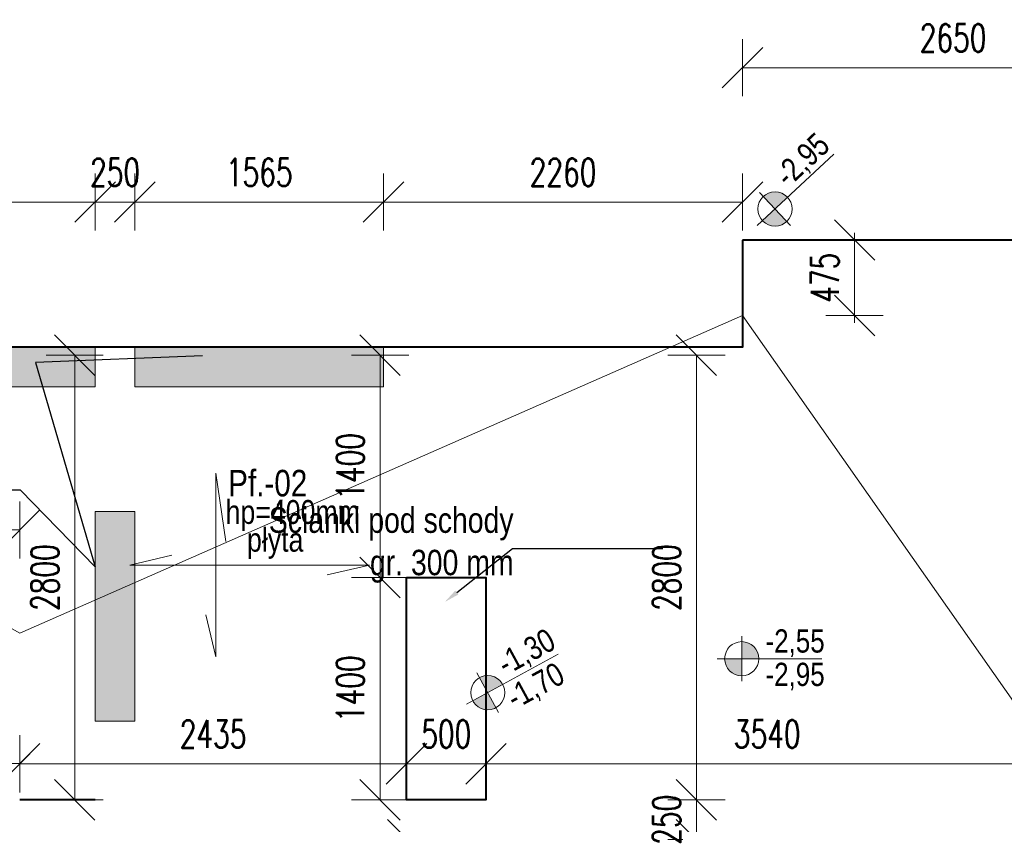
# Model space of a CAD drawing. Extents: x -274995 to 107519, y -337635 to 244261.
# Tile 10 of 49: x 46233 to 52430, y -47545 to -42478. Entities that reach past the tile are written whole.
import ezdxf
from ezdxf import colors
from ezdxf.entities.mleader import LeaderData, LeaderLine
from ezdxf.math import Vec2, Vec3

# ---------------------------------------------------------------- set-up
doc = ezdxf.new("R2010")
doc.units = 0
doc.header["$LTSCALE"] = 10
doc.header["$MEASUREMENT"] = 0
for name, color, linetype, lineweight in [('P-Linia1', 3, 'Continuous', 40), ('P-Opis', 1, 'Continuous', 18), ('P-Opis fundamenty', 193, 'Continuous', 9), ('P-Opis ściany', 6, 'Continuous', 9), ('P-Wymiar', 254, 'Continuous', 9)]:
    doc.layers.add(name, color=color, linetype=linetype, lineweight=lineweight)
doc.styles.add('_Fd Opis', font='arial.ttf', dxfattribs={"width": 0.8})
doc.styles.add('CDMSTYLE', font='arial.ttf', dxfattribs={"width": 0.8})
doc.styles.add('ROMANS', font='romans.shx', dxfattribs={"width": 0.7})
doc.dimstyles.new('A100', dxfattribs={"dimscale": 100, "dimtxt": 1.75, "dimasz": 0.1, "dimexe": 0, "dimexo": 0, "dimgap": 1, "dimtad": 1, "dimdec": 4, "dimrnd": 0.1, "dimdsep": 46, "dimtxsty": 'ROMANS', "dimblk": '[[[[[[[[', "dimcen": 2, "dimdle": 2, "dimse1": 1, "dimse2": 1, "dimclrd": 256, "dimclrt": 1, "dimadec": 0, "dimazin": 0, "dimtfac": 1, "dimtdec": 4, "dimtix": 1, "dimtmove": 2, "dimatfit": 3, "dimldrblk": '[[[[[[[[', "dimfxl": 1, "dimtvp": 0.6, "dimtolj": 1, "dimlwd": 9, "dimarcsym": 0})

# ---------------------------------------------------------------- blocks, each defined once
blk = doc.blocks.new('A$C798F0764')
at = {"layer": 'P-Opis'}
h = blk.add_hatch(color=1, dxfattribs=at)
h.dxf.hatch_style = 1
h.paths.add_polyline_path([(86.8, -43.2), (-30.1, -160, 0.414214), (203.7, -160)])
h.paths.add_polyline_path([(-30.1, 73.7), (86.8, -43.2), (203.7, 73.7, 0.414214)])
at = {"layer": 'P-Opis', "color": 1}
for p, q in [((-80.3, -210.3), (636.1, 506.1)), ((-67.7, 111.3), (241.3, -197.6))]:
    blk.add_line(p, q, dxfattribs=at)
blk.add_circle((86.8, -43.2), 165.3, dxfattribs=at)
blk = doc.blocks.new('daddad')
at = {"layer": 'P-Opis', "lineweight": 20}
for points in [[(-159, -799), (0, -1476), (0, 1476), (159, 377)], [(1791, -159), (2467, 0), (-1381, 0), (-705, 159)]]:
    blk.add_lwpolyline(points, dxfattribs=at)
blk = doc.blocks.new('[[[[[[[[')
at = {"layer": 'P-Wymiar'}
for p, q in [((-12.73, -12.73), (12.73, 12.73)), ((0, 18), (0, -18)), ((0, 0), (-4.63, 0))]:
    blk.add_line(p, q, dxfattribs=at)
blk = doc.blocks.new('*D539')
at = {"layer": 'Defpoints', "color": 0, "transparency": 16777216}
for p in [(50492.3, -47641.1), (50492.3, -47641.1), (50481.1, -48116.1)]:
    blk.add_point(p, dxfattribs=at)
at = {"layer": 'P-Wymiar', "lineweight": 9, "transparency": 16777216}
for p, q in [((50492.3, -47631.1), (50492.3, -47621.1)), ((50492.3, -48116.1), (50492.3, -47641.1)), ((50492.3, -48126.1), (50492.3, -48136.1))]:
    blk.add_line(p, q, dxfattribs=at)
at = {"layer": 'P-Wymiar', "lineweight": 9, "transparency": 16777216, "xscale": 10, "yscale": 10, "zscale": 10}
for p, rotation in [((50492.3, -47641.1), 270), ((50492.3, -48116.1), 90)]:
    blk.add_blockref('[[[[[[[[', p, dxfattribs=dict(at, rotation=rotation))
at = {"layer": 'P-Wymiar', "color": 1, "transparency": 16777216, "insert": (50304.8, -47878.6), "char_height": 175, "attachment_point": 5, "rotation": 90, "style": 'ROMANS'}
blk.add_mtext('\\A1;475', dxfattribs=at)
blk = doc.blocks.new('*D540')
at = {"layer": 'Defpoints', "color": 0, "transparency": 16777216}
for p in [(50492.3, -47391.1), (50492.3, -47391.1), (50492.3, -47641.1)]:
    blk.add_point(p, dxfattribs=at)
at = {"layer": 'P-Wymiar', "lineweight": 9, "transparency": 16777216}
for p, q in [((50492.3, -47381.1), (50492.3, -47371.1)), ((50492.3, -47641.1), (50492.3, -47391.1)), ((50492.3, -47651.1), (50492.3, -47661.1))]:
    blk.add_line(p, q, dxfattribs=at)
at = {"layer": 'P-Wymiar', "lineweight": 9, "transparency": 16777216, "xscale": 10, "yscale": 10, "zscale": 10}
for p, rotation in [((50492.3, -47391.1), 270), ((50492.3, -47641.1), 90)]:
    blk.add_blockref('[[[[[[[[', p, dxfattribs=dict(at, rotation=rotation))
at = {"layer": 'P-Wymiar', "color": 1, "transparency": 16777216, "insert": (50304.8, -47516.1), "char_height": 175, "attachment_point": 5, "rotation": 90, "style": 'ROMANS'}
blk.add_mtext('\\A1;250', dxfattribs=at)
blk = doc.blocks.new('*D541')
at = {"layer": 'Defpoints', "color": 0, "transparency": 16777216}
for p in [(50492.3, -44591.1), (50492.3, -44591.1), (50492.3, -47391.1)]:
    blk.add_point(p, dxfattribs=at)
at = {"layer": 'P-Wymiar', "lineweight": 9, "transparency": 16777216}
blk.add_line((50492.3, -47381.1), (50492.3, -44601.1), dxfattribs=at)
at = {"layer": 'P-Wymiar', "lineweight": 9, "transparency": 16777216, "xscale": 10, "yscale": 10, "zscale": 10}
for p, rotation in [((50492.3, -44591.1), 90), ((50492.3, -47391.1), 270)]:
    blk.add_blockref('[[[[[[[[', p, dxfattribs=dict(at, rotation=rotation))
at = {"layer": 'P-Wymiar', "color": 1, "transparency": 16777216, "insert": (50304.8, -45991.1), "char_height": 175, "attachment_point": 5, "rotation": 90, "style": 'ROMANS'}
blk.add_mtext('\\A1;2800', dxfattribs=at)
blk = doc.blocks.new('*D546')
at = {"layer": 'Defpoints', "color": 0, "transparency": 16777216}
for p in [(46707.8, -43626.6), (44752.7, -44341.1), (46707.8, -44341.1)]:
    blk.add_point(p, dxfattribs=at)
at = {"layer": 'P-Wymiar', "lineweight": 9, "transparency": 16777216}
blk.add_line((44762.7, -43626.6), (46697.8, -43626.6), dxfattribs=at)
at = {"layer": 'P-Wymiar', "lineweight": 9, "transparency": 16777216, "xscale": 10, "yscale": 10, "zscale": 10, "rotation": 180}
blk.add_blockref('[[[[[[[[', (44752.7, -43626.6), dxfattribs=at)
at = {"layer": 'P-Wymiar', "lineweight": 9, "transparency": 16777216, "xscale": 10, "yscale": 10, "zscale": 10}
blk.add_blockref('[[[[[[[[', (46707.8, -43626.6), dxfattribs=at)
at = {"layer": 'P-Wymiar', "color": 1, "transparency": 16777216, "insert": (45730.3, -43439.1), "char_height": 175, "attachment_point": 5, "style": 'ROMANS'}
blk.add_mtext('\\A1;1955', dxfattribs=at)
blk = doc.blocks.new('*D547')
at = {"layer": 'Defpoints', "color": 0, "transparency": 16777216}
for p in [(46957.8, -43626.6), (46707.8, -44341.1), (46957.8, -44341.1)]:
    blk.add_point(p, dxfattribs=at)
at = {"layer": 'P-Wymiar', "lineweight": 9, "transparency": 16777216}
for p, q in [((46697.8, -43626.6), (46687.8, -43626.6)), ((46707.8, -43626.6), (46957.8, -43626.6)), ((46967.8, -43626.6), (46977.8, -43626.6))]:
    blk.add_line(p, q, dxfattribs=at)
at = {"layer": 'P-Wymiar', "lineweight": 9, "transparency": 16777216, "xscale": 10, "yscale": 10, "zscale": 10}
blk.add_blockref('[[[[[[[[', (46707.8, -43626.6), dxfattribs=at)
at = {"layer": 'P-Wymiar', "lineweight": 9, "transparency": 16777216, "xscale": 10, "yscale": 10, "zscale": 10, "rotation": 180}
blk.add_blockref('[[[[[[[[', (46957.8, -43626.6), dxfattribs=at)
at = {"layer": 'P-Wymiar', "color": 1, "transparency": 16777216, "insert": (46832.8, -43439.1), "char_height": 175, "attachment_point": 5, "style": 'ROMANS'}
blk.add_mtext('\\A1;250', dxfattribs=at)
blk = doc.blocks.new('*D548')
at = {"layer": 'Defpoints', "color": 0, "transparency": 16777216}
for p in [(48522.7, -43626.6), (46957.8, -44341.1), (48522.7, -44341.1)]:
    blk.add_point(p, dxfattribs=at)
at = {"layer": 'P-Wymiar', "lineweight": 9, "transparency": 16777216}
blk.add_line((46967.8, -43626.6), (48512.7, -43626.6), dxfattribs=at)
at = {"layer": 'P-Wymiar', "lineweight": 9, "transparency": 16777216, "xscale": 10, "yscale": 10, "zscale": 10, "rotation": 180}
blk.add_blockref('[[[[[[[[', (46957.8, -43626.6), dxfattribs=at)
at = {"layer": 'P-Wymiar', "lineweight": 9, "transparency": 16777216, "xscale": 10, "yscale": 10, "zscale": 10}
blk.add_blockref('[[[[[[[[', (48522.7, -43626.6), dxfattribs=at)
at = {"layer": 'P-Wymiar', "color": 1, "transparency": 16777216, "insert": (47740.3, -43439.1), "char_height": 175, "attachment_point": 5, "style": 'ROMANS'}
blk.add_mtext('\\A1;1565', dxfattribs=at)
blk = doc.blocks.new('*D549')
at = {"layer": 'Defpoints', "color": 0, "transparency": 16777216}
for p in [(50782.7, -43626.6), (48522.7, -44341.1), (50782.7, -44341.1)]:
    blk.add_point(p, dxfattribs=at)
at = {"layer": 'P-Wymiar', "lineweight": 9, "transparency": 16777216}
blk.add_line((48532.7, -43626.6), (50772.7, -43626.6), dxfattribs=at)
at = {"layer": 'P-Wymiar', "lineweight": 9, "transparency": 16777216, "xscale": 10, "yscale": 10, "zscale": 10, "rotation": 180}
blk.add_blockref('[[[[[[[[', (48522.7, -43626.6), dxfattribs=at)
at = {"layer": 'P-Wymiar', "lineweight": 9, "transparency": 16777216, "xscale": 10, "yscale": 10, "zscale": 10}
blk.add_blockref('[[[[[[[[', (50782.7, -43626.6), dxfattribs=at)
at = {"layer": 'P-Wymiar', "color": 1, "transparency": 16777216, "insert": (49652.7, -43439.1), "char_height": 175, "attachment_point": 5, "style": 'ROMANS'}
blk.add_mtext('\\A1;2260', dxfattribs=at)
blk = doc.blocks.new('*D555')
at = {"layer": 'Defpoints', "color": 0, "transparency": 16777216}
for p in [(44927.7, -47150.3), (46232.8, -47150.3), (46232.8, -47162.8)]:
    blk.add_point(p, dxfattribs=at)
at = {"layer": 'P-Wymiar', "lineweight": 9, "transparency": 16777216}
blk.add_line((44937.7, -47162.8), (46222.8, -47162.8), dxfattribs=at)
at = {"layer": 'P-Wymiar', "lineweight": 9, "transparency": 16777216, "xscale": 10, "yscale": 10, "zscale": 10, "rotation": 180}
blk.add_blockref('[[[[[[[[', (44927.7, -47162.8), dxfattribs=at)
at = {"layer": 'P-Wymiar', "lineweight": 9, "transparency": 16777216, "xscale": 10, "yscale": 10, "zscale": 10}
blk.add_blockref('[[[[[[[[', (46232.8, -47162.8), dxfattribs=at)
at = {"layer": 'P-Wymiar', "color": 1, "transparency": 16777216, "insert": (45580.3, -46975.3), "char_height": 175, "attachment_point": 5, "style": 'ROMANS'}
blk.add_mtext('\\A1;1305', dxfattribs=at)
blk = doc.blocks.new('*D557')
at = {"layer": 'Defpoints', "color": 0, "transparency": 16777216}
for p in [(48401.1, -47641.1), (48401.1, -49241.2), (48675.9, -49241.2)]:
    blk.add_point(p, dxfattribs=at)
at = {"layer": 'P-Wymiar', "lineweight": 9, "transparency": 16777216}
blk.add_line((48675.9, -47651.1), (48675.9, -49231.2), dxfattribs=at)
at = {"layer": 'P-Wymiar', "lineweight": 9, "transparency": 16777216, "xscale": 10, "yscale": 10, "zscale": 10}
for p, rotation in [((48675.9, -47641.1), 90), ((48675.9, -49241.2), 270)]:
    blk.add_blockref('[[[[[[[[', p, dxfattribs=dict(at, rotation=rotation))
at = {"layer": 'P-Wymiar', "color": 1, "transparency": 16777216, "insert": (48488.4, -48441.2), "char_height": 175, "attachment_point": 5, "rotation": 90, "style": 'ROMANS'}
blk.add_mtext('\\A1;1600.1', dxfattribs=at)
blk = doc.blocks.new('*D559')
at = {"layer": 'Defpoints', "color": 0, "transparency": 16777216}
for p in [(48501.2, -45991.1), (48667.8, -45991.1), (48667.8, -47391.1)]:
    blk.add_point(p, dxfattribs=at)
at = {"layer": 'P-Wymiar', "lineweight": 9, "transparency": 16777216}
blk.add_line((48501.2, -47381.1), (48501.2, -46001.1), dxfattribs=at)
at = {"layer": 'P-Wymiar', "lineweight": 9, "transparency": 16777216, "xscale": 10, "yscale": 10, "zscale": 10}
for p, rotation in [((48501.2, -45991.1), 90), ((48501.2, -47391.1), 270)]:
    blk.add_blockref('[[[[[[[[', p, dxfattribs=dict(at, rotation=rotation))
at = {"layer": 'P-Wymiar', "color": 1, "transparency": 16777216, "insert": (48313.7, -46691.1), "char_height": 175, "attachment_point": 5, "rotation": 90, "style": 'ROMANS'}
blk.add_mtext('\\A1;1400', dxfattribs=at)
blk = doc.blocks.new('*D560')
at = {"layer": 'Defpoints', "color": 0, "transparency": 16777216}
for p in [(48501.2, -44591.1), (48501.2, -44591.1), (48667.8, -45991.1)]:
    blk.add_point(p, dxfattribs=at)
at = {"layer": 'P-Wymiar', "lineweight": 9, "transparency": 16777216}
blk.add_line((48501.2, -45981.1), (48501.2, -44601.1), dxfattribs=at)
at = {"layer": 'P-Wymiar', "lineweight": 9, "transparency": 16777216, "xscale": 10, "yscale": 10, "zscale": 10}
for p, rotation in [((48501.2, -44591.1), 90), ((48501.2, -45991.1), 270)]:
    blk.add_blockref('[[[[[[[[', p, dxfattribs=dict(at, rotation=rotation))
at = {"layer": 'P-Wymiar', "color": 1, "transparency": 16777216, "insert": (48313.7, -45291.1), "char_height": 175, "attachment_point": 5, "rotation": 90, "style": 'ROMANS'}
blk.add_mtext('\\A1;1400', dxfattribs=at)
blk = doc.blocks.new('*D569')
at = {"layer": 'Defpoints', "color": 0, "transparency": 16777216}
for p in [(46232.8, -47164.2), (48667.8, -47164.2), (48667.8, -47164.2)]:
    blk.add_point(p, dxfattribs=at)
at = {"layer": 'P-Wymiar', "lineweight": 9, "transparency": 16777216}
blk.add_line((46242.8, -47164.2), (48657.8, -47164.2), dxfattribs=at)
at = {"layer": 'P-Wymiar', "lineweight": 9, "transparency": 16777216, "xscale": 10, "yscale": 10, "zscale": 10, "rotation": 180}
blk.add_blockref('[[[[[[[[', (46232.8, -47164.2), dxfattribs=at)
at = {"layer": 'P-Wymiar', "lineweight": 9, "transparency": 16777216, "xscale": 10, "yscale": 10, "zscale": 10}
blk.add_blockref('[[[[[[[[', (48667.8, -47164.2), dxfattribs=at)
at = {"layer": 'P-Wymiar', "color": 1, "transparency": 16777216, "insert": (47450.3, -46976.7), "char_height": 175, "attachment_point": 5, "style": 'ROMANS'}
blk.add_mtext('\\A1;2435', dxfattribs=at)
blk = doc.blocks.new('*D570')
at = {"layer": 'Defpoints', "color": 0, "transparency": 16777216}
for p in [(48667.8, -47164.2), (49167.8, -47164.2), (49167.8, -47164.2)]:
    blk.add_point(p, dxfattribs=at)
at = {"layer": 'P-Wymiar', "lineweight": 9, "transparency": 16777216}
for p, q in [((48657.8, -47164.2), (48647.8, -47164.2)), ((48667.8, -47164.2), (49167.8, -47164.2)), ((49177.8, -47164.2), (49187.8, -47164.2))]:
    blk.add_line(p, q, dxfattribs=at)
at = {"layer": 'P-Wymiar', "lineweight": 9, "transparency": 16777216, "xscale": 10, "yscale": 10, "zscale": 10}
blk.add_blockref('[[[[[[[[', (48667.8, -47164.2), dxfattribs=at)
at = {"layer": 'P-Wymiar', "lineweight": 9, "transparency": 16777216, "xscale": 10, "yscale": 10, "zscale": 10, "rotation": 180}
blk.add_blockref('[[[[[[[[', (49167.8, -47164.2), dxfattribs=at)
at = {"layer": 'P-Wymiar', "color": 1, "transparency": 16777216, "insert": (48917.8, -46976.7), "char_height": 175, "attachment_point": 5, "style": 'ROMANS'}
blk.add_mtext('\\A1;500', dxfattribs=at)
blk = doc.blocks.new('*D571')
at = {"layer": 'Defpoints', "color": 0, "transparency": 16777216}
for p in [(49167.8, -47164.2), (52707.8, -47164.2), (52707.8, -47164.2)]:
    blk.add_point(p, dxfattribs=at)
at = {"layer": 'P-Wymiar', "lineweight": 9, "transparency": 16777216}
blk.add_line((49177.8, -47164.2), (52697.8, -47164.2), dxfattribs=at)
at = {"layer": 'P-Wymiar', "lineweight": 9, "transparency": 16777216, "xscale": 10, "yscale": 10, "zscale": 10, "rotation": 180}
blk.add_blockref('[[[[[[[[', (49167.8, -47164.2), dxfattribs=at)
at = {"layer": 'P-Wymiar', "lineweight": 9, "transparency": 16777216, "xscale": 10, "yscale": 10, "zscale": 10}
blk.add_blockref('[[[[[[[[', (52707.8, -47164.2), dxfattribs=at)
at = {"layer": 'P-Wymiar', "color": 1, "transparency": 16777216, "insert": (50937.8, -46976.7), "char_height": 175, "attachment_point": 5, "style": 'ROMANS'}
blk.add_mtext('\\A1;3540', dxfattribs=at)
blk = doc.blocks.new('*D573')
at = {"layer": 'Defpoints', "color": 0, "transparency": 16777216}
for p in [(51492, -43866.1), (51487.9, -44341.1), (51492, -44341.1)]:
    blk.add_point(p, dxfattribs=at)
at = {"layer": 'P-Wymiar', "lineweight": 9, "transparency": 16777216}
for p, q in [((51487.9, -43856.1), (51487.9, -43846.1)), ((51487.9, -43866.1), (51487.9, -44341.1)), ((51487.9, -44351.1), (51487.9, -44361.1))]:
    blk.add_line(p, q, dxfattribs=at)
at = {"layer": 'P-Wymiar', "lineweight": 9, "transparency": 16777216, "xscale": 10, "yscale": 10, "zscale": 10}
for p, rotation in [((51487.9, -43866.1), 270), ((51487.9, -44341.1), 90)]:
    blk.add_blockref('[[[[[[[[', p, dxfattribs=dict(at, rotation=rotation))
at = {"layer": 'P-Wymiar', "color": 1, "transparency": 16777216, "insert": (51300.4, -44103.6), "char_height": 175, "attachment_point": 5, "rotation": 90, "style": 'ROMANS'}
blk.add_mtext('\\A1;475', dxfattribs=at)
blk = doc.blocks.new('*D579')
at = {"layer": 'Defpoints', "color": 0, "transparency": 16777216}
for p in [(46559.4, -44591.1), (46559.4, -47391.1), (46579, -47391.1)]:
    blk.add_point(p, dxfattribs=at)
at = {"layer": 'P-Wymiar', "lineweight": 9, "transparency": 16777216}
blk.add_line((46579, -44601.1), (46579, -47381.1), dxfattribs=at)
at = {"layer": 'P-Wymiar', "lineweight": 9, "transparency": 16777216, "xscale": 10, "yscale": 10, "zscale": 10}
for p, rotation in [((46579, -44591.1), 90), ((46579, -47391.1), 270)]:
    blk.add_blockref('[[[[[[[[', p, dxfattribs=dict(at, rotation=rotation))
at = {"layer": 'P-Wymiar', "color": 1, "transparency": 16777216, "insert": (46391.5, -45991.1), "char_height": 175, "attachment_point": 5, "rotation": 90, "style": 'ROMANS'}
blk.add_mtext('\\A1;2800', dxfattribs=at)
blk = doc.blocks.new('*D586')
at = {"layer": 'Defpoints', "color": 0, "transparency": 16777216}
for p in [(46232.8, -45691.7), (42462.7, -46311.1), (46232.8, -46341.1)]:
    blk.add_point(p, dxfattribs=at)
at = {"layer": 'P-Wymiar', "lineweight": 9, "transparency": 16777216}
blk.add_line((42472.7, -45691.7), (46222.8, -45691.7), dxfattribs=at)
at = {"layer": 'P-Wymiar', "lineweight": 9, "transparency": 16777216, "xscale": 10, "yscale": 10, "zscale": 10, "rotation": 180}
blk.add_blockref('[[[[[[[[', (42462.7, -45691.7), dxfattribs=at)
at = {"layer": 'P-Wymiar', "lineweight": 9, "transparency": 16777216, "xscale": 10, "yscale": 10, "zscale": 10}
blk.add_blockref('[[[[[[[[', (46232.8, -45691.7), dxfattribs=at)
at = {"layer": 'P-Wymiar', "color": 1, "transparency": 16777216, "insert": (44347.8, -45504.2), "char_height": 175, "attachment_point": 5, "style": 'ROMANS'}
blk.add_mtext('\\A1;3770', dxfattribs=at)
blk = doc.blocks.new('*D606')
at = {"layer": 'Defpoints', "color": 0, "transparency": 16777216}
for p in [(50782.7, -42780.7), (50782.7, -43866.1), (53432.8, -45066.1)]:
    blk.add_point(p, dxfattribs=at)
at = {"layer": 'P-Wymiar', "lineweight": 9, "transparency": 16777216}
blk.add_line((53422.8, -42780.7), (50792.7, -42780.7), dxfattribs=at)
at = {"layer": 'P-Wymiar', "lineweight": 9, "transparency": 16777216, "xscale": 10, "yscale": 10, "zscale": 10, "rotation": 180}
blk.add_blockref('[[[[[[[[', (50782.7, -42780.7), dxfattribs=at)
at = {"layer": 'P-Wymiar', "lineweight": 9, "transparency": 16777216, "xscale": 10, "yscale": 10, "zscale": 10}
blk.add_blockref('[[[[[[[[', (53432.8, -42780.7), dxfattribs=at)
at = {"layer": 'P-Wymiar', "color": 1, "transparency": 16777216, "insert": (52107.8, -42593.2), "char_height": 175, "attachment_point": 5, "style": 'ROMANS'}
blk.add_mtext('\\A1;2650', dxfattribs=at)

msp = doc.modelspace()

# ---------------------------------------------------------------- hatches: boundary and pattern name
at = {"layer": 'P-Opis ściany', "lineweight": 0, "true_color": 0xd100d1}
h = msp.add_hatch(dxfattribs=at)
h.set_pattern_fill('ANSI33', color=212, scale=20)
h.set_pattern_definition([(45, (53973.4, 196541.97), (-89.80256, 89.80256), []), (45, (54063.2, 196541.97), (-89.80256, 89.80256), [63.5, -31.75])])
h.paths.add_polyline_path([(64007.71184, -47356.08653), (64257.71184, -47356.08653), (64257.74774, -48456.08653), (64007.74774, -48456.08653)])
h.paths.add_polyline_path([(56182.74774, -47556.12831), (56432.74716, -47556.12831), (56432.74716, -48576.12831), (56182.74774, -48576.12831)])
h.paths.add_polyline_path([(56432.74716, -53180.45523), (56182.72852, -53180.45523), (56182.72852, -54200.45523), (56432.74716, -54200.45523)])
h.paths.add_polyline_path([(56432.74716, -55330.45523), (56182.74716, -55330.45523), (56182.74716, -56350.47526), (56432.74716, -56350.47526)])
h.paths.add_polyline_path([(46707.74774, -52557.61787), (46957.74774, -52557.61787), (46957.76952, -57567.61787), (46707.76952, -57567.61787)])
h.paths.add_polyline_path([(44507.76952, -58436.12697), (46707.76952, -58436.12697), (46707.76952, -58686.11239), (44507.76952, -58686.12697)])
h.paths.add_polyline_path([(46707.77078, -49576.92432), (46957.77078, -49576.92432), (46957.77078, -51476.92431), (46707.77078, -51476.92431)])
h.paths.add_polyline_path([(46707.77078, -47698.12841), (46957.77078, -47698.12841), (46957.77078, -48858.12841), (46707.77078, -48858.12841)])
h.paths.add_polyline_path([(46957.77078, -45576.13728), (46707.77078, -45576.13728), (46707.77078, -46896.14031), (46957.77078, -46896.14031)])
h.paths.add_polyline_path([(44202.74774, -48608.60354), (44452.74774, -48608.60354), (44452.74774, -49636.15759), (44202.74774, -49636.15759)])
h.paths.add_polyline_path([(44202.74774, -50086.15759), (44452.74774, -50086.15759), (44452.74774, -51986.15231), (44202.74774, -51986.15231)])
h.paths.add_polyline_path([(39610.69706, -50086.23524), (40630.69789, -50086.23524), (40630.69789, -49836.23524), (39610.69706, -49836.23524)])
h.paths.add_polyline_path([(38707.78413, -44801.13252), (38957.78413, -44801.13252), (38957.78413, -46276.23009), (38707.78413, -46276.23009)])
h.paths.add_polyline_path([(46957.77078, -44541.12831), (48522.74774, -44541.12831), (48522.74774, -44791.12831), (46957.77078, -44791.12831)])
h.paths.add_polyline_path([(44752.74774, -44541.12831), (46707.77078, -44541.12831), (46707.77078, -44791.12831), (44752.74774, -44791.12831)])
h.paths.add_polyline_path([(53306.53705, -44341.12831), (55206.53704, -44341.12831), (55206.53704, -44591.12831), (53306.53705, -44591.12831)])

# ---------------------------------------------------------------- linework, layer by layer
at = {"layer": 'P-Linia1', "color": 1, "true_color": 0xf50000}
msp.add_lwpolyline([(50782.74774, -43866.12831), (50782.74774, -44541.12831), (38707.78413, -44541.12831), (38707.78413, -59161.12697), (40507.78413, -59161.12697)], dxfattribs=at)
at = {"layer": 'P-Linia1'}
msp.add_lwpolyline([(40007.78413, -59161.12697), (64732.71154, -59161.12697), (64732.71154, -43866.12831), (50782.74774, -43866.12831)], dxfattribs=at)
msp.add_lwpolyline([(48667.77078, -45991.12831), (49167.77078, -45991.12831), (49167.77078, -47391.12831), (48667.77078, -47391.12831)], close=True, dxfattribs=at)
at = {"layer": 'P-Linia1', "color": 3}
msp.add_lwpolyline([(46707.77078, -47391.12831), (46232.76952, -47391.12831)], dxfattribs=at)
at = {"layer": 'P-Opis'}
msp.add_lwpolyline([(38707.78413, -51196.12831), (40507.78413, -46341.12831), (43483.61675, -44791.12831), (46232.77078, -46341.12831), (50782.74774, -44341.12831), (53432.79383, -48116.12831)], dxfattribs=at)
at = {"layer": 'P-Opis ściany', "color": 212, "lineweight": 13, "true_color": 0xd100d1}
for points in [[(44752.74774, -44541.12831), (46707.77078, -44541.12831), (46707.77078, -44791.12831), (44752.74774, -44791.12831)], [(46957.77078, -44541.12831), (48522.74774, -44541.12831), (48522.74774, -44791.12831), (46957.77078, -44791.12831)], [(46957.77078, -45576.13728), (46707.77078, -45576.13728), (46707.77078, -46896.14031), (46957.77078, -46896.14031)]]:
    msp.add_lwpolyline(points, close=True, dxfattribs=at)

# ---------------------------------------------------------------- block references
at = {"layer": 'P-Opis fundamenty', "color": 1}
for p, xscale, yscale, zscale, rotation in [((50931.84149, -43640.23875), 0.65, 0.65, 0.65, 358.0101136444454), ((50757.58373, -46442.52165), 0.6499999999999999, 0.6499999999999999, 0.6499999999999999, 314.9999999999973)]:
    msp.add_blockref('A$C798F0764', p, dxfattribs=dict(at, xscale=xscale, yscale=yscale, zscale=zscale, rotation=rotation))
at = {"layer": 'P-Opis fundamenty', "xscale": 0.392, "yscale": 0.392, "zscale": 0.392}
msp.add_blockref('daddad', (47466.97684, -45912.18864), dxfattribs=at)
at = {"layer": 'P-Opis fundamenty', "xscale": 0.65, "yscale": 0.65, "zscale": 0.65, "rotation": 343.5684437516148}
msp.add_blockref('A$C798F0764', (49132.87165, -46672.98911), dxfattribs=at)

# ---------------------------------------------------------------- texts
at = {"layer": 'P-Opis fundamenty', "char_height": 146.25, "attachment_point": 4, "style": '_Fd Opis'}
for s, insert, rotation in [('{\\W0.8;-2,95}', (51029.62188, -43496.43264), 43.010113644), ('{\\W0.8;-1,30}', (49263.42679, -46558.11284), 28.568443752), ('{\\W0.8;-1,70}', (49320.89885, -46771.8762), 28.568443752)]:
    msp.add_mtext(s, dxfattribs=dict(at, insert=insert, rotation=rotation))
at = {"layer": 'P-Opis fundamenty'}
for s, insert, char_height, attachment_point, style in [('Pf.-02', (47544.97272, -45397.80219), 167.1096, 4, 'CDMSTYLE'), ('{\\H0.6667x;hp=400mm}', (47951.37517, -45600.96595), 225.59796, 5, 'CDMSTYLE'), ('{\\H0.6667x;płyta}', (47841.08863, -45775.73445), 225.59796, 5, 'CDMSTYLE'), ('{\\W0.8;-2,55}', (50927.1781, -46404.06451), 146.25, 4, '_Fd Opis'), ('{\\W0.8;-2,95}', (50927.1781, -46614.41854), 146.25, 4, '_Fd Opis')]:
    msp.add_mtext(s, dxfattribs=dict(at, insert=insert, char_height=char_height, attachment_point=attachment_point, style=style))
at = {"layer": 'P-Opis ściany', "lineweight": 13, "insert": (49341.5628, -45787.15368), "char_height": 160, "attachment_point": 6, "rotation": 0.000001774, "style": '_Fd Opis'}
msp.add_mtext('Ścianki pod schody\\Pgr. 300 mm', dxfattribs=at)

# ---------------------------------------------------------------- dimensions: what is measured, and where the dimension line sits
at = {"layer": 'P-Wymiar'}
for base, p1, p2, picture, middle in [((50782.74774, -42780.73088), (53432.79383, -45066.12831), (50782.74774, -43866.12831), '*D606', (52107.77078, -42593.23088)), ((46707.77078, -43626.5548), (44752.74774, -44341.12831), (46707.77078, -44341.12831), '*D546', (45730.25926, -43439.0548)), ((46957.77078, -43626.5548), (46707.77078, -44341.12831), (46957.77078, -44341.12831), '*D547', (46832.77078, -43439.0548)), ((48522.74774, -43626.5548), (46957.77078, -44341.12831), (48522.74774, -44341.12831), '*D548', (47740.25926, -43439.0548)), ((50782.74774, -43626.5548), (48522.74774, -44341.12831), (50782.74774, -44341.12831), '*D549', (49652.74774, -43439.0548)), ((46232.77078, -45691.65472), (42462.74774, -46311.12831), (46232.77078, -46341.12831), '*D586', (44347.75926, -45504.15472)), ((46232.77078, -47162.8089), (44927.74646, -47150.34278), (46232.77078, -47150.34278), '*D555', (45580.25862, -46975.3089)), ((48667.77078, -47164.17006), (46232.77078, -47164.17006), (48667.77078, -47164.17006), '*D569', (47450.27078, -46976.67006)), ((49167.77078, -47164.17006), (48667.77078, -47164.17006), (49167.77078, -47164.17006), '*D570', (48917.77078, -46976.67006)), ((52707.793826, -47164.170062), (49167.770785, -47164.170062), (52707.793826, -47164.170062), '*D571', (50937.782306, -46976.670062))]:
    dim = msp.add_linear_dim(base=base, p1=p1, p2=p2, dimstyle='A100', dxfattribs=at)
    dim.commit()
    dim.dimension.update_dxf_attribs({"geometry": picture, "text_midpoint": middle})
for base, p1, p2, picture, middle in [((51487.87634, -44341.12831), (51492.04983, -43866.12831), (51492.04983, -44341.12831), '*D573', (51300.37634, -44103.62831)), ((46579.02727, -47391.12831), (46559.37269, -44591.12831), (46559.37269, -47391.12831), '*D579', (46391.52727, -45991.12831)), ((48501.17971, -44591.12831), (48667.77078, -45991.12831), (48501.17971, -44591.12831), '*D560', (48313.67971, -45291.12831)), ((50492.33798, -44591.12831), (50492.33798, -47391.12831), (50492.33798, -44591.12831), '*D541', (50304.83798, -45991.12831)), ((48501.17971, -45991.12831), (48667.77078, -47391.12831), (48667.77078, -45991.12831), '*D559', (48313.67971, -46691.12831)), ((50492.33798, -47391.12831), (50492.33798, -47641.12831), (50492.33798, -47391.12831), '*D540', (50304.83798, -47516.12831)), ((48675.91755, -49241.1837), (48401.09042, -47641.12831), (48401.09042, -49241.1837), '*D557', (48488.41755, -48441.156)), ((50492.33798, -47641.12831), (50481.07629, -48116.12831), (50492.33798, -47641.12831), '*D539', (50304.83798, -47878.62831))]:
    dim = msp.add_linear_dim(base=base, p1=p1, p2=p2, angle=90, dimstyle='A100', dxfattribs=at)
    dim.commit()
    dim.dimension.update_dxf_attribs({"geometry": picture, "text_midpoint": middle})

# ---------------------------------------------------------------- leaders
at = {"layer": 'P-Opis ściany', "color": 212, "lineweight": 13, "true_color": 0xd100d1}
ml = msp.add_multileader_mtext('Standard', dxfattribs=at)
ml.set_content('         ', color=(209, 0, 209))
ml.set_leader_properties()
ml.build(insert=Vec2(0, 0))
ml.multileader.update_dxf_attribs({"arrow_head_size": 96})
ctx = ml.context
ctx.base_point, ctx.char_height, ctx.arrow_head_size, ctx.landing_gap_size, ctx.plane_origin = Vec3(45277.74043, -45440.48051), 3.2, 96, 1.6, Vec3(45376.67893, -47177.68759)
ctx.text_align_type = 2
notes = []
notes.append((ctx, [(1, (1, 1, 0), (46236.88141, -45440.48051), (-1, 0), 944.76281, [(2, [(47479.83836, -44591.12831), (46331.93289, -44637.11923), (46707.77078, -45922.81989)], 0, [])])]))
ctx.mtext.insert, ctx.mtext.alignment, ctx.mtext.flow_direction = Vec3(45290.5186, -45438.88051), 3, 5
at = {"layer": 'P-Opis ściany', "lineweight": 13}
ml = msp.add_multileader_mtext('Standard', dxfattribs=at)
ml.set_content('         ', color=256)
ml.set_leader_properties()
ml.build(insert=Vec2(0, 0))
ml.multileader.update_dxf_attribs({"arrow_head_size": 96})
ctx = ml.context
ctx.base_point, ctx.char_height, ctx.arrow_head_size, ctx.landing_gap_size, ctx.plane_origin = Vec3(50280.13673, -45808.82906), 3.2, 96, 1.6, Vec3(50195.5764, -47546.03614)
notes.append((ctx, [(1, (1, 1, 0), (49335.37392, -45808.82906), (1, 0), 944.76281, [(0, [(48908.49676, -46145.06808)], 0, [])])]))
ctx.mtext.insert, ctx.mtext.rotation, ctx.mtext.flow_direction = Vec3(50281.73673, -45807.22906), 6.2831853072, 5
for ctx, leaders in notes:
    for number, flags, end, landing, length, lines in leaders:
        leader = LeaderData()
        leader.index, (leader.has_last_leader_line, leader.has_dogleg_vector, leader.attachment_direction) = number, flags
        leader.last_leader_point, leader.dogleg_vector, leader.dogleg_length = Vec3(end), Vec3(landing), length
        for number, points, colour, breaks in lines:
            line = LeaderLine()
            line.index, line.vertices, line.color, line.breaks = number, Vec3.list(points), colors.encode_raw_color(colour), breaks
            leader.lines.append(line)
        ctx.leaders.append(leader)

doc.saveas('drawing.dxf')
